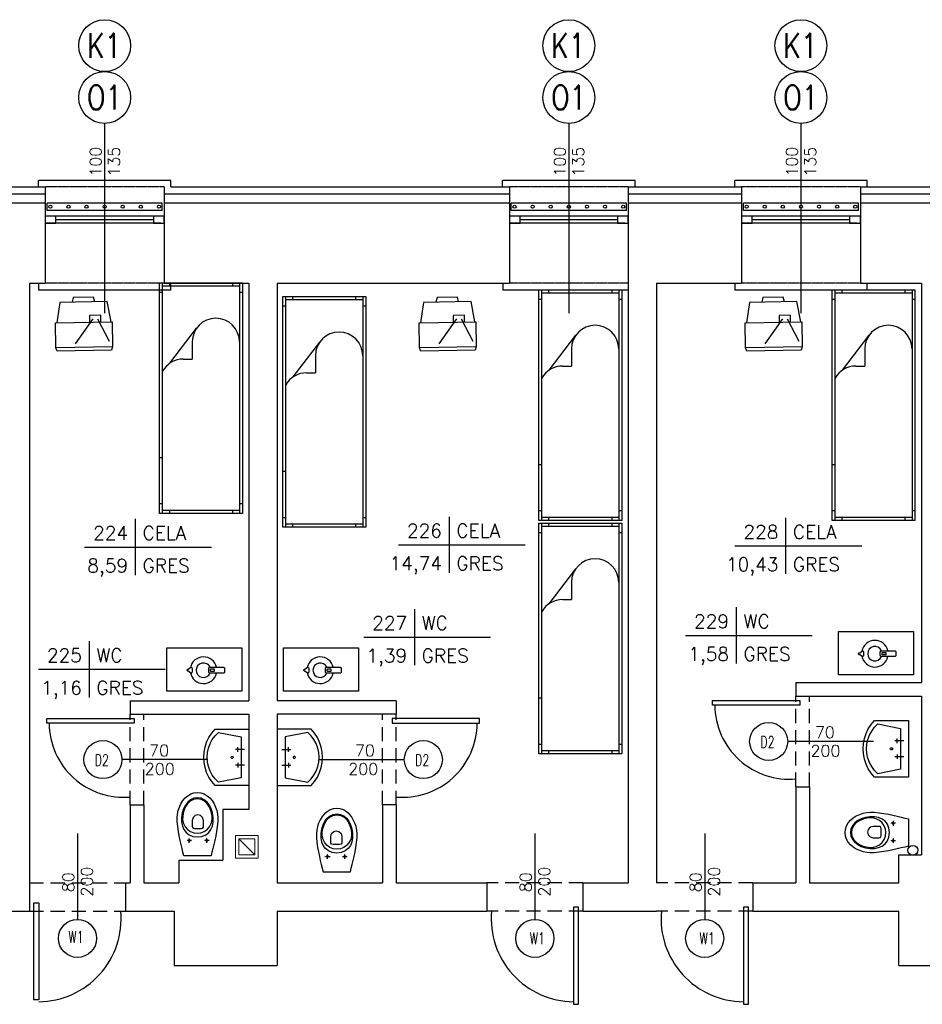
# Model space of a CAD drawing. Header units: millimetres. Extents: x 50026 to 146998, y 1038179 to 1573505.
# Tile 59 of 122: x 59722 to 60519, y 1043683 to 1044553. Entities that reach past the tile are written whole.
import ezdxf
from ezdxf.enums import TextEntityAlignment as Align

# ---------------------------------------------------------------- set-up
doc = ezdxf.new("R2010")
doc.units = ezdxf.units.MM
doc.header["$LTSCALE"] = 0.025
doc.linetypes.add('DASHDOT', pattern=[25.4, 12.7, -6.35, 0, -6.35])
doc.linetypes.add('HIDDEN', pattern=[0.375, 0.25, -0.125])
for name, color, linetype in [('2D-MEBLE', 3, 'Continuous'), ('2D-WYMIARY', 2, 'Continuous'), ('kanalizacja', 16, 'Continuous'), ('kraty', 5, 'Continuous'), ('ocieplenie', 8, 'Continuous'), ('OKNA OPISY', 7, 'Continuous'), ('OKNO', 2, 'Continuous'), ('opis pomieszczen', 2, 'Continuous'), ('OTWORY', 3, 'Continuous'), ('parapet', 5, 'Continuous'), ('Przybory sanit', 3, 'Continuous'), ('SCIANY', 5, 'Continuous'), ('zA_DRZWI', 7, 'Continuous'), ('zA_DRZWI OPISY', 7, 'Continuous'), ('zA_okna opisy', 7, 'Continuous'), ('ściany', 5, 'Continuous')]:
    doc.layers.add(name, color=color, linetype=linetype)
doc.layers.add('went', color=3, linetype='Continuous', lineweight=9)
doc.styles.add('ROMANS', font='romans.shx', dxfattribs={"width": 0.7})
doc.styles.add('STYLE1', font='romans.shx', dxfattribs={"height": 10})
doc.linetypes.add('BATTING', pattern='A,0.00254,-2.54,[134,ltypeshp.shx,S=2.54,R=0,X=-2.54,Y=0],-5.08,[134,ltypeshp.shx,S=2.54,R=180,X=2.54,Y=0],-2.54', length=10.16254)

# ---------------------------------------------------------------- blocks, each defined once
blk = doc.blocks.new('UMYW')
at = {"layer": 'Przybory sanit'}
for points in [[(0, 23.06, 0), (0, 23.06, 0), (0, 23.06, 0), (0, 23.06, 0), (0, 23.06, 0), (0, 23.06, 0), (0, 23.06, 0), (0, 23.06, 0), (0, 23.06, 0), (0, 23.06, 0), (0, 23.06, 0), (0, 23.06, 0), (0, 23.06, 0), (0, 23.06, 0), (0, 23.06, 0), (0, 23.06, 0), (0, 23.06, 0), (0, 23.06, 0), (0, 23.06, 0), (0, -26.94, 0), (30, -26.94, 0)], [(30, 23.06, 0), (0, 23.06, 0)], [(27, 20.06, 0), (7, 16.06, 0)], [(27, -23.94, 0), (29.92, -20.99, 0), (32.4, -17.66, 0), (34.38, -14.02, 0), (35.83, -10.13, 0), (36.71, -6.07, 0), (37, -1.94, 0), (36.71, 2.2, 0), (35.83, 6.26, 0), (34.38, 10.15, 0), (32.4, 13.79, 0), (29.92, 17.12, 0), (27, 20.06, 0)], [(30, -26.94, 0), (32.95, -23.41, 0), (35.43, -19.55, 0), (37.41, -15.4, 0), (38.84, -11.03, 0), (39.71, -6.52, 0), (40, -1.94, 0), (39.71, 2.65, 0), (38.84, 7.16, 0), (37.41, 11.53, 0), (35.43, 15.68, 0), (32.95, 19.54, 0), (30, 23.06, 0)], [(7, 16.06, 0), (7, -19.94, 0), (27, -23.94, 0)], [(4, 5.06, 0), (12, 5.06, 0)], [(10, 3.06, 0), (10, 7.06, 0)], [(10, -6.94, 0), (10, -10.94, 0)], [(16, -1.94, 0), (15.87, -1.44, 0), (15.5, -1.07, 0), (15, -0.94, 0), (14.5, -1.07, 0), (14.13, -1.44, 0), (14, -1.94, 0), (14.13, -2.44, 0), (14.5, -2.8, 0), (15, -2.94, 0), (15.5, -2.8, 0), (15.87, -2.44, 0), (16, -1.94, 0), (16, -1.94, 0)], [(4, -8.94, 0), (12, -8.94, 0)]]:
    blk.add_polyline3d(points, dxfattribs=at)
blk = doc.blocks.new('kibel1')
at = {"layer": 'Przybory sanit', "color": 3, "linetype": 'Continuous'}
for points in [[(0, -12.02), (3.1, -12.82), (6.4, -13.66), (9.89, -14.52), (13.58, -15.36), (17.45, -16.15), (21.52, -16.87), (25.76, -17.48), (30.18, -17.96), (33.38, -18.04), (36.63, -17.72), (39.86, -17.04), (43, -16), (45.96, -14.61), (48.67, -12.9), (51.06, -10.88), (53.05, -8.56), (54.57, -5.97), (55.53, -3.11), (55.87, 0), (55.53, 3.11), (54.57, 5.97), (53.05, 8.56), (51.06, 10.88), (48.67, 12.9), (45.96, 14.61), (43, 16), (39.86, 17.04), (36.63, 17.72), (33.38, 18.04), (30.18, 17.96), (25.76, 17.48), (21.52, 16.87), (17.45, 16.15), (13.58, 15.36), (9.89, 14.52), (6.4, 13.66), (3.1, 12.82), (0, 12.02)], [(13.42, 7.49), (13.4, 7.49), (13.39, 7.49), (13.37, 7.5), (13.36, 7.5), (13.34, 7.5), (13.33, 7.5), (13.31, 7.5), (13.3, 7.5), (13.29, 7.51), (13.27, 7.51), (13.26, 7.51), (13.24, 7.52), (13.23, 7.52), (13.21, 7.52), (13.2, 7.53), (13.18, 7.53), (13.17, 7.54), (13.16, 7.54), (13.14, 7.55), (13.13, 7.55), (13.11, 7.56), (13.1, 7.57), (13.09, 7.57), (13.07, 7.58), (13.06, 7.59), (13.05, 7.59), (13.04, 7.6), (13.02, 7.61), (13.01, 7.62), (13, 7.62), (12.99, 7.63), (12.97, 7.64), (12.96, 7.65), (12.95, 7.66), (12.94, 7.67), (12.93, 7.68), (12.92, 7.69), (12.9, 7.7), (12.89, 7.71), (12.88, 7.72), (12.87, 7.73), (12.86, 7.74), (12.85, 7.75), (12.84, 7.77), (12.83, 7.78), (12.83, 7.79), (12.82, 7.8), (12.81, 7.81), (12.8, 7.83), (12.79, 7.84), (12.78, 7.85), (12.78, 7.86), (12.77, 7.88), (12.76, 7.89), (12.75, 7.9), (12.75, 7.92), (12.74, 7.93), (12.74, 7.94), (12.73, 7.96), (12.72, 7.97), (12.72, 7.98), (12.71, 8), (12.71, 8.01), (12.7, 8.03), (12.7, 8.04), (12.7, 8.06), (12.69, 8.07), (12.69, 8.09), (12.69, 8.1), (12.68, 8.11), (12.68, 8.13), (12.68, 8.14), (12.68, 8.16), (12.68, 8.17), (12.68, 8.19), (12.67, 8.2), (12.67, 8.22), (12.67, 8.23), (12.67, 8.25), (12.67, 8.26), (12.68, 8.28), (12.68, 8.29), (12.68, 8.31), (12.68, 8.32), (12.68, 8.34), (12.68, 8.35), (12.69, 8.37), (12.69, 8.38), (12.69, 8.4), (12.69, 8.41), (12.7, 8.43), (12.7, 8.44), (12.71, 8.45), (12.71, 8.47), (12.72, 8.48), (12.72, 8.5), (12.73, 8.51), (12.73, 8.52), (12.74, 8.54), (12.74, 8.55), (12.75, 8.57), (12.76, 8.58), (12.76, 8.59), (12.77, 8.61), (12.78, 8.62), (12.79, 8.63), (12.79, 8.64), (12.8, 8.66), (12.81, 8.67), (12.82, 8.68), (12.83, 8.69), (12.84, 8.7), (12.85, 8.72), (12.86, 8.73), (12.87, 8.74), (12.88, 8.75), (12.89, 8.76), (12.9, 8.77), (12.91, 8.78), (12.92, 8.79), (12.93, 8.8), (12.94, 8.81), (12.95, 8.82), (12.97, 8.83), (12.98, 8.84), (12.99, 8.85), (13, 8.86), (13.01, 8.86), (13.03, 8.87), (13.04, 8.88), (13.05, 8.89), (13.07, 8.89), (13.08, 8.9), (13.09, 8.91), (13.11, 8.91), (13.12, 8.92), (13.13, 8.93), (13.15, 8.93), (13.16, 8.94), (13.18, 8.94), (13.19, 8.95), (13.2, 8.95), (13.22, 8.95), (13.23, 8.96), (13.25, 8.96), (13.26, 8.97), (13.28, 8.97), (13.29, 8.97), (13.31, 8.97), (13.32, 8.98), (13.34, 8.98), (13.35, 8.98), (13.37, 8.98), (13.38, 8.98), (13.39, 8.98), (13.41, 8.98), (13.42, 8.98), (13.44, 8.98), (13.45, 8.98), (13.47, 8.98), (13.48, 8.98), (13.5, 8.98), (13.51, 8.98), (13.53, 8.97), (13.54, 8.97), (13.56, 8.97), (13.57, 8.97), (13.59, 8.96), (13.6, 8.96), (13.62, 8.96), (13.63, 8.95), (13.65, 8.95), (13.66, 8.94), (13.67, 8.94), (13.69, 8.93), (13.7, 8.93), (13.72, 8.92), (13.73, 8.91), (13.74, 8.91), (13.76, 8.9), (13.77, 8.89), (13.78, 8.89), (13.79, 8.88), (13.81, 8.87), (13.82, 8.86), (13.83, 8.86), (13.85, 8.85), (13.86, 8.84), (13.87, 8.83), (13.88, 8.82), (13.89, 8.81), (13.9, 8.8), (13.92, 8.79), (13.93, 8.78), (13.94, 8.77), (13.95, 8.76), (13.96, 8.75), (13.97, 8.74), (13.98, 8.73), (13.99, 8.72), (14, 8.71), (14.01, 8.69), (14.02, 8.68), (14.02, 8.67), (14.03, 8.66), (14.04, 8.65), (14.05, 8.63), (14.06, 8.62), (14.06, 8.61), (14.07, 8.59), (14.08, 8.58), (14.09, 8.57), (14.09, 8.55), (14.1, 8.54), (14.1, 8.53), (14.11, 8.51), (14.12, 8.5), (14.12, 8.48), (14.13, 8.47), (14.13, 8.46), (14.13, 8.44), (14.14, 8.43), (14.14, 8.41), (14.14, 8.4), (14.15, 8.38), (14.15, 8.37), (14.15, 8.35), (14.16, 8.34), (14.16, 8.32), (14.16, 8.31), (14.16, 8.3), (14.16, 8.28), (14.16, 8.27), (14.16, 8.25), (14.16, 8.24), (14.16, 8.22), (14.16, 8.21), (14.16, 8.19), (14.16, 8.18), (14.16, 8.16), (14.16, 8.15), (14.15, 8.13), (14.15, 8.12), (14.15, 8.1), (14.15, 8.09), (14.14, 8.07), (14.14, 8.06), (14.14, 8.04), (14.13, 8.03), (14.13, 8.01), (14.12, 8), (14.12, 7.99), (14.11, 7.97), (14.11, 7.96), (14.1, 7.94), (14.1, 7.93), (14.09, 7.92), (14.08, 7.9), (14.08, 7.89), (14.07, 7.88), (14.06, 7.86), (14.05, 7.85), (14.05, 7.84), (14.04, 7.83), (14.03, 7.81), (14.02, 7.8), (14.01, 7.79), (14, 7.78), (13.99, 7.77), (13.98, 7.76), (13.97, 7.74), (13.96, 7.73), (13.95, 7.72), (13.94, 7.71), (13.93, 7.7), (13.92, 7.69), (13.91, 7.68), (13.9, 7.67), (13.89, 7.66), (13.88, 7.65), (13.86, 7.64), (13.85, 7.63), (13.84, 7.63), (13.83, 7.62), (13.82, 7.61), (13.8, 7.6), (13.79, 7.59), (13.78, 7.59), (13.76, 7.58), (13.75, 7.57), (13.74, 7.57), (13.72, 7.56), (13.71, 7.55), (13.7, 7.55), (13.68, 7.54), (13.67, 7.54), (13.65, 7.53), (13.64, 7.53), (13.63, 7.52), (13.61, 7.52), (13.6, 7.52), (13.58, 7.51), (13.57, 7.51), (13.55, 7.51), (13.54, 7.5), (13.52, 7.5), (13.51, 7.5), (13.49, 7.5), (13.48, 7.5), (13.46, 7.5), (13.45, 7.49), (13.43, 7.49), (13.42, 7.49)], [(16.56, -0.08), (17.1, 3.92), (18.41, 7.25), (20.42, 9.9), (23.05, 11.88), (26.23, 13.2), (29.87, 13.85), (33.91, 13.84), (37.92, 13.22), (41.57, 12.09), (44.77, 10.49), (47.42, 8.44), (49.43, 5.97), (50.71, 3.13), (51.15, -0.08), (50.71, -3.29), (49.43, -6.15), (47.42, -8.62), (44.77, -10.67), (41.57, -12.27), (37.92, -13.39), (33.91, -14), (29.87, -14.01), (26.23, -13.35), (23.05, -12.04), (20.42, -10.05), (18.41, -7.4), (17.1, -4.07)], [(50.35, -0.08), (49.81, -3.46), (48.27, -6.4), (45.88, -8.86), (42.79, -10.81), (39.14, -12.22), (35.09, -13.07), (31.6, -13.1), (28.39, -12.3), (25.55, -10.8), (23.19, -8.71), (21.38, -6.14), (20.23, -3.22), (19.83, -0.08), (20.23, 3.07), (21.38, 5.99), (23.19, 8.55), (25.55, 10.65), (28.39, 12.15), (31.6, 12.95), (35.09, 12.92), (39.14, 12.07), (42.79, 10.66), (45.88, 8.71), (48.27, 6.24), (49.81, 3.31)], [(23.94, 0.63), (23.94, 3.3), (24.33, 4.65), (25.17, 5.23), (26.01, 5.35), (31.23, 5.38), (33.7, 4.59), (35.49, 2.72), (36.18, 0.42), (35.48, -1.9), (33.67, -3.79), (31.19, -4.57), (26.01, -4.57), (25.17, -4.45), (24.33, -3.87), (23.94, -2.52)], [(13.42, -7.96), (13.4, -7.96), (13.39, -7.96), (13.37, -7.96), (13.36, -7.96), (13.34, -7.95), (13.33, -7.95), (13.31, -7.95), (13.3, -7.95), (13.29, -7.95), (13.27, -7.94), (13.26, -7.94), (13.24, -7.94), (13.23, -7.93), (13.21, -7.93), (13.2, -7.93), (13.18, -7.92), (13.17, -7.92), (13.16, -7.91), (13.14, -7.91), (13.13, -7.9), (13.11, -7.89), (13.1, -7.89), (13.09, -7.88), (13.07, -7.87), (13.06, -7.87), (13.05, -7.86), (13.04, -7.85), (13.02, -7.84), (13.01, -7.84), (13, -7.83), (12.99, -7.82), (12.97, -7.81), (12.96, -7.8), (12.95, -7.79), (12.94, -7.78), (12.93, -7.77), (12.92, -7.76), (12.9, -7.75), (12.89, -7.74), (12.88, -7.73), (12.87, -7.72), (12.86, -7.71), (12.85, -7.7), (12.84, -7.69), (12.83, -7.68), (12.83, -7.66), (12.82, -7.65), (12.81, -7.64), (12.8, -7.63), (12.79, -7.61), (12.78, -7.6), (12.78, -7.59), (12.77, -7.58), (12.76, -7.56), (12.75, -7.55), (12.75, -7.54), (12.74, -7.52), (12.74, -7.51), (12.73, -7.5), (12.72, -7.48), (12.72, -7.47), (12.71, -7.45), (12.71, -7.44), (12.7, -7.43), (12.7, -7.41), (12.7, -7.4), (12.69, -7.38), (12.69, -7.37), (12.69, -7.35), (12.68, -7.34), (12.68, -7.32), (12.68, -7.31), (12.68, -7.29), (12.68, -7.28), (12.68, -7.26), (12.67, -7.25), (12.67, -7.23), (12.67, -7.22), (12.67, -7.2), (12.67, -7.19), (12.68, -7.17), (12.68, -7.16), (12.68, -7.14), (12.68, -7.13), (12.68, -7.11), (12.68, -7.1), (12.69, -7.09), (12.69, -7.07), (12.69, -7.06), (12.69, -7.04), (12.7, -7.03), (12.7, -7.01), (12.71, -7), (12.71, -6.98), (12.72, -6.97), (12.72, -6.96), (12.73, -6.94), (12.73, -6.93), (12.74, -6.91), (12.74, -6.9), (12.75, -6.89), (12.76, -6.87), (12.76, -6.86), (12.77, -6.85), (12.78, -6.83), (12.79, -6.82), (12.79, -6.81), (12.8, -6.8), (12.81, -6.78), (12.82, -6.77), (12.83, -6.76), (12.84, -6.75), (12.85, -6.74), (12.86, -6.73), (12.87, -6.71), (12.88, -6.7), (12.89, -6.69), (12.9, -6.68), (12.91, -6.67), (12.92, -6.66), (12.93, -6.65), (12.94, -6.64), (12.95, -6.63), (12.97, -6.62), (12.98, -6.61), (12.99, -6.61), (13, -6.6), (13.01, -6.59), (13.03, -6.58), (13.04, -6.57), (13.05, -6.57), (13.07, -6.56), (13.08, -6.55), (13.09, -6.55), (13.11, -6.54), (13.12, -6.53), (13.13, -6.53), (13.15, -6.52), (13.16, -6.52), (13.18, -6.51), (13.19, -6.51), (13.2, -6.5), (13.22, -6.5), (13.23, -6.49), (13.25, -6.49), (13.26, -6.49), (13.28, -6.48), (13.29, -6.48), (13.31, -6.48), (13.32, -6.48), (13.34, -6.47), (13.35, -6.47), (13.37, -6.47), (13.38, -6.47), (13.39, -6.47), (13.41, -6.47), (13.42, -6.47), (13.44, -6.47), (13.45, -6.47), (13.47, -6.47), (13.48, -6.47), (13.5, -6.47), (13.51, -6.48), (13.53, -6.48), (13.54, -6.48), (13.56, -6.48), (13.57, -6.49), (13.59, -6.49), (13.6, -6.49), (13.62, -6.5), (13.63, -6.5), (13.65, -6.51), (13.66, -6.51), (13.67, -6.52), (13.69, -6.52), (13.7, -6.53), (13.72, -6.53), (13.73, -6.54), (13.74, -6.54), (13.76, -6.55), (13.77, -6.56), (13.78, -6.57), (13.79, -6.57), (13.81, -6.58), (13.82, -6.59), (13.83, -6.6), (13.85, -6.6), (13.86, -6.61), (13.87, -6.62), (13.88, -6.63), (13.89, -6.64), (13.9, -6.65), (13.92, -6.66), (13.93, -6.67), (13.94, -6.68), (13.95, -6.69), (13.96, -6.7), (13.97, -6.71), (13.98, -6.72), (13.99, -6.74), (14, -6.75), (14.01, -6.76), (14.02, -6.77), (14.02, -6.78), (14.03, -6.8), (14.04, -6.81), (14.05, -6.82), (14.06, -6.83), (14.06, -6.85), (14.07, -6.86), (14.08, -6.87), (14.09, -6.89), (14.09, -6.9), (14.1, -6.91), (14.1, -6.93), (14.11, -6.94), (14.12, -6.95), (14.12, -6.97), (14.13, -6.98), (14.13, -7), (14.13, -7.01), (14.14, -7.03), (14.14, -7.04), (14.14, -7.05), (14.15, -7.07), (14.15, -7.08), (14.15, -7.1), (14.16, -7.11), (14.16, -7.13), (14.16, -7.14), (14.16, -7.16), (14.16, -7.17), (14.16, -7.19), (14.16, -7.2), (14.16, -7.22), (14.16, -7.23), (14.16, -7.25), (14.16, -7.26), (14.16, -7.28), (14.16, -7.29), (14.16, -7.31), (14.15, -7.32), (14.15, -7.34), (14.15, -7.35), (14.15, -7.37), (14.14, -7.38), (14.14, -7.39), (14.14, -7.41), (14.13, -7.42), (14.13, -7.44), (14.12, -7.45), (14.12, -7.47), (14.11, -7.48), (14.11, -7.49), (14.1, -7.51), (14.1, -7.52), (14.09, -7.53), (14.08, -7.55), (14.08, -7.56), (14.07, -7.57), (14.06, -7.59), (14.05, -7.6), (14.05, -7.61), (14.04, -7.63), (14.03, -7.64), (14.02, -7.65), (14.01, -7.66), (14, -7.67), (13.99, -7.69), (13.98, -7.7), (13.97, -7.71), (13.96, -7.72), (13.95, -7.73), (13.94, -7.74), (13.93, -7.75), (13.92, -7.76), (13.91, -7.77), (13.9, -7.78), (13.89, -7.79), (13.88, -7.8), (13.86, -7.81), (13.85, -7.82), (13.84, -7.83), (13.83, -7.84), (13.82, -7.84), (13.8, -7.85), (13.79, -7.86), (13.78, -7.87), (13.76, -7.87), (13.75, -7.88), (13.74, -7.89), (13.72, -7.89), (13.71, -7.9), (13.7, -7.9), (13.68, -7.91), (13.67, -7.92), (13.65, -7.92), (13.64, -7.92), (13.63, -7.93), (13.61, -7.93), (13.6, -7.94), (13.58, -7.94), (13.57, -7.94), (13.55, -7.95), (13.54, -7.95), (13.52, -7.95), (13.51, -7.95), (13.49, -7.95), (13.48, -7.96), (13.46, -7.96), (13.45, -7.96), (13.43, -7.96), (13.42, -7.96)]]:
    blk.add_lwpolyline(points, close=True, dxfattribs=at)
at = {"layer": 'Przybory sanit', "color": 3, "linetype": 'DASHDOT'}
for points in [[(13.44, 10.47), (13.44, 5.95)], [(11.3, 8.22), (15.9, 8.22)], [(11.3, -7.23), (15.9, -7.23)], [(13.44, -4.99), (13.44, -9.5)]]:
    blk.add_lwpolyline(points, dxfattribs=at)
at = {"layer": 'Przybory sanit', "color": 3, "linetype": 'Continuous'}
for points in [[(13.42, 7.49), (13.42, 7.49)], [(13.42, -7.96), (13.42, -7.96)]]:
    blk.add_lwpolyline(points, dxfattribs=at)
blk = doc.blocks.new('went1')
at = {"layer": 'went', "color": 3, "linetype": 'Continuous'}
blk.add_line((-7, 7), (7, -7), dxfattribs=at)
for points in [[(10, -10), (10, 10), (-10, 10), (-10, -10)], [(7, -7), (7, 7), (-7, 7), (-7, -7)]]:
    blk.add_lwpolyline(points, close=True, dxfattribs=at)
blk = doc.blocks.new('tabela-pow')
at = {"layer": '2D-WYMIARY', "ltscale": 10}
for p, q in [((0, 24.8), (0, -24.8)), ((-44.8, 0), (67.2, 0))]:
    blk.add_line(p, q, dxfattribs=at)
at = {"layer": '2D-WYMIARY', "ltscale": 10, "style": 'STYLE1', "width": 0.7}
for tag, p in [('NR', (-6.4, 6.4)), ('POW', (-6.4, -22.4))]:
    blk.add_attdef(tag, text='', height=16, rotation=360, dxfattribs=at).set_placement(p, align=Align.RIGHT)
for tag, p in [('NAZWA', (6.4, 6.4)), ('POSADZKA', (6.4, -22.4))]:
    blk.add_attdef(tag, p, '', height=16, rotation=360, dxfattribs=at)
blk = doc.blocks.new('łóżko')
at = {"layer": '2D-MEBLE', "color": 3}
for p, q in [((-113.91, 41.23), (81.09, 41.23)), ((-113.91, -28.77), (-113.91, 41.23)), ((-113.91, 38.73), (81.09, 38.73)), ((-111.41, -26.27), (-111.41, 38.73)), ((-105.91, 38.73), (-105.91, 41.23)), ((73.09, 41.23), (73.09, 38.73)), ((78.59, 38.73), (78.59, -26.27)), ((81.09, 41.23), (81.09, -28.77)), ((-113.91, 32.73), (-111.41, 32.73)), ((78.59, 32.73), (81.09, 32.73)), ((-63.84, -1.27), (-49.4, -1.27)), ((-49.4, -8.77), (-49.4, -1.27)), ((-111.41, -20.27), (-113.91, -20.27)), ((81.09, -20.27), (78.59, -20.27)), ((81.09, -26.27), (-113.91, -26.27)), ((81.09, -28.77), (-113.91, -28.77)), ((-105.91, -28.77), (-105.91, -26.27)), ((34.09, -26.27), (34.09, -28.77)), ((73.09, -26.27), (73.09, -28.77))]:
    blk.add_line(p, q, dxfattribs=at)
at = {"layer": '2D-MEBLE', "color": 3, "linetype": 'Continuous'}
blk.add_line((-45.87, -20.12), (-75.41, 2.41), dxfattribs=at)
for centre, start, end in [((-63.84, 18.73), 90, 270), ((-29.4, -8.77), 180, 241.04498)]:
    blk.add_arc(centre, 20, start, end, dxfattribs=at)
blk = doc.blocks.new('tv')
at = {"layer": '2D-MEBLE', "color": 3, "ltscale": 10}
for p, q in [((-11.04, 21.31), (6.32, 26.93)), ((6.32, 26.93), (25.64, -10.36)), ((-11.5, 22.2), (-31.04, 12.07)), ((11.5, -22.2), (-11.5, 22.2)), ((11.38, 17.16), (15.39, 18.11)), ((15.39, 18.11), (23.67, 2.13)), ((-31.04, 12.07), (-33.24, 9.8)), ((-33.24, 9.8), (-11.15, -32.81)), ((-31.04, 12.07), (-8.03, -32.32)), ((-2.86, 12.03), (-25.22, 11.71)), ((-6.9, 13.32), (-1.58, 16.08)), ((-1.58, 16.08), (3.03, 7.2)), ((-1.02, 8.48), (-13.19, -15.85)), ((3.03, 7.2), (-2.3, 4.44)), ((23.67, 2.13), (20.58, -0.6)), ((25.64, -10.36), (11.04, -21.31)), ((-8.03, -32.32), (11.5, -22.2)), ((-11.15, -32.81), (-8.03, -32.32))]:
    blk.add_line(p, q, dxfattribs=at)
blk = doc.blocks.new('czajnik')
at = {"layer": 'ściany', "color": 3, "ltscale": 50}
for points in [[(-13.45, 0.88), (-11.08, 2.57, -0.414214), (-10.08, 1.57), (-10.08, -1.57, -0.414214), (-11.08, -2.57), (-13.45, -0.97, -0.414214), (-14.45, 0.03), (-14.45, -0.12, -0.414214)], [(5.77, 2.57), (17.56, 2.57, -0.414214), (18.56, 1.57), (18.56, -1.57, -0.414214), (17.56, -2.57), (5.77, -2.57, -0.414214), (4.77, -1.57), (4.77, 1.57, -0.414214)], [(6.56, 1.08), (9.25, 1.08, -0.414214), (9.55, 0.78), (9.55, -0.78, -0.414214), (9.25, -1.08), (6.56, -1.08, -0.414214), (6.26, -0.78), (6.26, 0.78, -0.414214)]]:
    blk.add_lwpolyline(points, format="xyb", close=True, dxfattribs=at)
for radius, start, end in [(11.78, 12.61873, 169.11303), (6.39, 23.74395, 336.25605), (11.78, 190.99708, 347.38127)]:
    blk.add_arc((0, 0), radius, start, end, dxfattribs=at)

msp = doc.modelspace()

# ---------------------------------------------------------------- linework, layer by layer
at = {"layer": 'kanalizacja'}
msp.add_circle((60510.64562, 1043818.71663), 4.34363, dxfattribs=at)
at = {"layer": 'kraty', "color": 7}
for p, q in [((59847.58837, 1044390.53838), (59745.95611, 1044390.53838)), ((59745.95611, 1044384.13838), (59745.95611, 1044390.53838)), ((59847.58837, 1044384.13838), (59847.58837, 1044390.53838)), ((60257.58837, 1044390.53838), (60155.95611, 1044390.53838)), ((60155.95611, 1044384.13838), (60155.95611, 1044390.53838)), ((60257.58837, 1044384.13838), (60257.58837, 1044390.53838)), ((60462.58837, 1044390.53838), (60360.95611, 1044390.53838)), ((60360.95611, 1044384.13838), (60360.95611, 1044390.53838)), ((60462.58837, 1044384.13838), (60462.58837, 1044390.53838)), ((59847.58837, 1044384.13838), (59745.95611, 1044384.13838)), ((60257.58837, 1044384.13838), (60155.95611, 1044384.13838)), ((60462.58837, 1044384.13838), (60360.95611, 1044384.13838))]:
    msp.add_line(p, q, dxfattribs=at)
for centre in [(59748.80991, 1044387.33838), (59764.79736, 1044387.33838), (59780.7848, 1044387.33838), (59796.77224, 1044387.33838), (59812.75968, 1044387.33838), (59828.74713, 1044387.33838), (59844.73457, 1044387.33838), (60158.80991, 1044387.33838), (60174.79736, 1044387.33838), (60190.7848, 1044387.33838), (60206.77224, 1044387.33838), (60222.75968, 1044387.33838), (60238.74713, 1044387.33838), (60254.73457, 1044387.33838), (60363.80991, 1044387.33838), (60379.79736, 1044387.33838), (60395.7848, 1044387.33838), (60411.77224, 1044387.33838), (60427.75968, 1044387.33838), (60443.74713, 1044387.33838), (60459.73457, 1044387.33838)]:
    msp.add_circle(centre, 1.39158, dxfattribs=at)
at = {"layer": 'ocieplenie', "linetype": 'BATTING', "ltscale": 20}
for p, q in [((59644.27224, 1044398.89863), (59744.27224, 1044398.89863)), ((59849.27224, 1044398.89863), (60154.27224, 1044398.89863)), ((60259.27224, 1044398.89863), (60359.27224, 1044398.89863)), ((60464.27224, 1044398.89863), (60564.27224, 1044398.89863))]:
    msp.add_line(p, q, dxfattribs=at)
at = {"layer": 'OKNA OPISY'}
for p, q in [((59796.77224, 1044460.96673), (59796.77224, 1044293.36589)), ((60206.77224, 1044460.96673), (60206.77224, 1044293.36589)), ((60411.77224, 1044460.96673), (60411.77224, 1044293.36589))]:
    msp.add_line(p, q, dxfattribs=at)
at = {"layer": 'OKNO', "color": 1}
for p, q in [((59846.30235, 1044378.89863), (59744.27224, 1044378.89863)), ((60256.30235, 1044378.89863), (60154.27224, 1044378.89863)), ((60461.30235, 1044378.89863), (60359.27224, 1044378.89863)), ((59846.30235, 1044372.89863), (59744.27224, 1044372.89863)), ((59839.7921, 1044375.89863), (59753.75238, 1044375.89863)), ((60256.30235, 1044372.89863), (60154.27224, 1044372.89863)), ((60249.7921, 1044375.89863), (60163.75238, 1044375.89863)), ((60461.30235, 1044372.89863), (60359.27224, 1044372.89863)), ((60454.7921, 1044375.89863), (60368.75238, 1044375.89863))]:
    msp.add_line(p, q, dxfattribs=at)
at = {"layer": 'OKNO', "color": 2}
for points in [[(59744.27224, 1044378.89863), (59744.27224, 1044372.89863), (59753.75238, 1044372.89863), (59753.75238, 1044378.89863)], [(59839.7921, 1044378.89863), (59839.7921, 1044372.89863), (59849.27224, 1044372.89863), (59849.27224, 1044378.89863)], [(60154.27224, 1044378.89863), (60154.27224, 1044372.89863), (60163.75238, 1044372.89863), (60163.75238, 1044378.89863)], [(60249.7921, 1044378.89863), (60249.7921, 1044372.89863), (60259.27224, 1044372.89863), (60259.27224, 1044378.89863)], [(60359.27224, 1044378.89863), (60359.27224, 1044372.89863), (60368.75238, 1044372.89863), (60368.75238, 1044378.89863)], [(60454.7921, 1044378.89863), (60454.7921, 1044372.89863), (60464.27224, 1044372.89863), (60464.27224, 1044378.89863)]]:
    msp.add_lwpolyline(points, close=True, dxfattribs=at)
at = {"layer": 'OTWORY', "color": 7, "linetype": 'HIDDEN'}
for p, q in [((59849.27224, 1044404.89863), (59744.27224, 1044404.89863)), ((60259.27224, 1044404.89863), (60154.27224, 1044404.89863)), ((60464.27224, 1044404.89863), (60359.27224, 1044404.89863)), ((59849.27224, 1044319.89863), (59744.27224, 1044319.89863)), ((60259.27224, 1044319.89863), (60154.27224, 1044319.89863)), ((60464.27224, 1044319.89863), (60359.27224, 1044319.89863))]:
    msp.add_line(p, q, dxfattribs=at)
at = {"layer": 'parapet', "color": 2}
for p, q in [((59738.27224, 1044404.89863), (59738.27224, 1044410.3909)), ((59855.27224, 1044410.3909), (59738.27224, 1044410.3909)), ((59855.27224, 1044404.89863), (59855.27224, 1044410.3909)), ((60148.27224, 1044404.89863), (60148.27224, 1044410.3909)), ((60265.27224, 1044410.3909), (60148.27224, 1044410.3909)), ((60265.27224, 1044404.89863), (60265.27224, 1044410.3909)), ((60353.27224, 1044404.89863), (60353.27224, 1044410.3909)), ((60470.27224, 1044410.3909), (60353.27224, 1044410.3909)), ((60470.27224, 1044404.89863), (60470.27224, 1044410.3909)), ((59738.47865, 1044319.89863), (59738.47865, 1044313.69712)), ((59855.06583, 1044319.89863), (59855.06583, 1044313.69712)), ((60148.47865, 1044319.89863), (60148.47865, 1044313.69712)), ((60353.47865, 1044319.89863), (60353.47865, 1044313.69712)), ((60470.06583, 1044319.89863), (60470.06583, 1044313.69712)), ((59855.06583, 1044313.69712), (59738.47865, 1044313.69712)), ((60259.27224, 1044313.69712), (60148.47865, 1044313.69712)), ((60470.06583, 1044313.69712), (60353.47865, 1044313.69712))]:
    msp.add_line(p, q, dxfattribs=at)
at = {"layer": 'SCIANY', "color": 1, "linetype": 'HIDDEN', "ltscale": 2000}
for p, q in [((60407.27224, 1043874.89863), (60407.27224, 1043954.89863)), ((60419.27224, 1043874.89863), (60419.27224, 1043954.89863)), ((59819.27224, 1043858.89863), (59819.27224, 1043938.89863)), ((59831.27224, 1043858.89863), (59831.27224, 1043938.89863)), ((60042.27224, 1043858.89863), (60042.27224, 1043938.89863)), ((60054.27224, 1043858.89863), (60054.27224, 1043938.89863)), ((59730.27224, 1043789.89863), (59815.27224, 1043789.89863)), ((60219.27224, 1043789.89863), (60134.27224, 1043789.89863)), ((60369.27224, 1043789.89863), (60284.27224, 1043789.89863)), ((59730.27224, 1043764.89863), (59815.27224, 1043764.89863)), ((60219.27224, 1043764.89863), (60134.27224, 1043764.89863)), ((60369.27224, 1043764.89863), (60284.27224, 1043764.89863))]:
    msp.add_line(p, q, dxfattribs=at)
at = {"layer": 'zA_DRZWI', "color": 2, "linetype": 'Continuous'}
for points in [[(60410.72411, 1043951.06043), (60410.72411, 1043947.0615), (60333.59913, 1043947.0615), (60333.59913, 1043951.06043)], [(59822.72411, 1043935.06043), (59822.72411, 1043931.0615), (59745.59913, 1043931.0615), (59745.59913, 1043935.06043)], [(60050.82038, 1043935.06043), (60050.82038, 1043931.0615), (60127.94535, 1043931.0615), (60127.94535, 1043935.06043)], [(59734.11044, 1043772.3505), (59738.5537, 1043772.3505), (59738.5537, 1043686.65608), (59734.11044, 1043686.65608)], [(60215.43404, 1043768.3505), (60210.99078, 1043768.3505), (60210.99078, 1043682.65608), (60215.43404, 1043682.65608)], [(60365.43404, 1043768.3505), (60360.99078, 1043768.3505), (60360.99078, 1043682.65608), (60365.43404, 1043682.65608)]]:
    msp.add_lwpolyline(points, close=True, dxfattribs=at)
at = {"layer": 'zA_DRZWI', "color": 1, "linetype": 'Continuous', "ltscale": 15}
for centre, radius, start, end in [((60401.66213, 1043947.52389), 65.98759, 180.40148728, 275.17791729), ((59813.66213, 1043931.52389), 65.98759, 180.40148728, 275.17791729), ((60059.88235, 1043931.52389), 65.98759, 264.82208271, 359.59851272), ((59738.03993, 1043758.28163), 73.31954, 270.40148728, 5.17791729), ((60211.50455, 1043758.28163), 73.31954, 174.82208271, 269.59851272), ((60361.50455, 1043758.28163), 73.31954, 174.82208271, 269.59851272)]:
    msp.add_arc(centre, radius, start, end, dxfattribs=at)
at = {"layer": 'zA_DRZWI OPISY', "color": 7, "linetype": 'Continuous'}
for p, q in [((60475.83121, 1043914.89863), (60400.08236, 1043914.89863)), ((59887.83121, 1043898.89863), (59812.08236, 1043898.89863)), ((59985.71328, 1043898.89863), (60061.46213, 1043898.89863)), ((59772.77224, 1043833.4576), (59772.77224, 1043757.70875)), ((60176.77224, 1043833.4576), (60176.77224, 1043757.70875)), ((60326.77224, 1043833.4576), (60326.77224, 1043757.70875))]:
    msp.add_line(p, q, dxfattribs=at)
at = {"layer": 'zA_DRZWI OPISY', "color": 7}
for centre in [(60383.27548, 1043914.89863), (59795.27548, 1043898.89863), (60078.269, 1043898.89863), (59772.77224, 1043740.90187), (60176.77224, 1043740.90187), (60326.77224, 1043740.90187)]:
    msp.add_circle(centre, 16.80688, dxfattribs=at)
at = {"layer": 'zA_okna opisy', "color": 7, "linetype": 'Continuous'}
for centre in [(59796.77224, 1044529.70229), (60206.77224, 1044529.70229), (60411.77224, 1044529.70229), (59796.77224, 1044483.87858), (60206.77224, 1044483.87858), (60411.77224, 1044483.87858)]:
    msp.add_circle(centre, 22.91185, dxfattribs=at)
at = {"layer": 'ściany'}
for p, q in [((59644.27224, 1044404.89863), (59744.27224, 1044404.89863)), ((59744.27224, 1044404.89863), (59744.27224, 1044319.89863)), ((59849.27224, 1044404.89863), (59849.27224, 1044319.89863)), ((59855.27224, 1044404.89863), (60154.27224, 1044404.89863)), ((60154.27224, 1044404.89863), (60154.27224, 1044319.89863)), ((60259.27224, 1044404.89863), (60259.27224, 1044319.89863)), ((60259.27224, 1044404.89863), (60359.27224, 1044404.89863)), ((60359.27224, 1044404.89863), (60359.27224, 1044319.89863)), ((60464.27224, 1044404.89863), (60564.27224, 1044404.89863)), ((60464.27224, 1044404.89863), (60464.27224, 1044319.89863)), ((59644.27224, 1044390.89863), (59744.27224, 1044390.89863)), ((59849.27224, 1044390.89863), (60154.27224, 1044390.89863)), ((60259.27224, 1044390.89863), (60359.27224, 1044390.89863)), ((60464.27224, 1044390.89863), (60564.27224, 1044390.89863)), ((59730.27224, 1044319.89863), (59744.27224, 1044319.89863)), ((59730.27224, 1044319.89863), (59730.27224, 1043764.89863)), ((59849.27224, 1044319.89863), (59924.27224, 1044319.89863)), ((59924.27224, 1044319.89863), (59924.27224, 1043950.89863)), ((59949.27224, 1044319.89863), (60154.27224, 1044319.89863)), ((59949.27224, 1044319.89863), (59949.27224, 1043950.89863)), ((60259.27224, 1044319.89863), (60259.27224, 1043789.89863)), ((60284.27224, 1044319.89863), (60359.27224, 1044319.89863)), ((60284.27224, 1044319.89863), (60284.27224, 1043789.89863)), ((60464.27224, 1044319.89863), (60518.27224, 1044319.89863)), ((60518.27224, 1044319.89863), (60518.27224, 1043966.89863)), ((60407.27224, 1043966.89863), (60407.27224, 1043954.89863)), ((60407.27224, 1043966.89863), (60518.27224, 1043966.89863)), ((59819.27224, 1043950.89863), (59924.27224, 1043950.89863)), ((59819.27224, 1043950.89863), (59819.27224, 1043938.89863)), ((60054.27224, 1043950.89863), (59949.27224, 1043950.89863)), ((60054.27224, 1043950.89863), (60054.27224, 1043938.89863)), ((60407.27224, 1043954.89863), (60518.27224, 1043954.89863)), ((60518.27224, 1043954.89863), (60518.27224, 1043814.78268)), ((59819.27224, 1043938.89863), (59924.27224, 1043938.89863)), ((59924.27224, 1043938.89863), (59924.27224, 1043854.64437)), ((59949.27224, 1043938.89863), (59949.27224, 1043789.89863)), ((60054.27224, 1043938.89863), (59949.27224, 1043938.89863)), ((60407.27224, 1043874.89863), (60407.27224, 1043789.89863)), ((60407.27224, 1043874.89863), (60419.27224, 1043874.89863)), ((60419.27224, 1043874.89863), (60419.27224, 1043789.89863)), ((59819.27224, 1043858.89863), (59831.27224, 1043858.89863)), ((59819.27224, 1043858.89863), (59819.27224, 1043789.89863)), ((59831.27224, 1043858.89863), (59831.27224, 1043789.89863)), ((60054.27224, 1043858.89863), (60042.27224, 1043858.89863)), ((60042.27224, 1043858.89863), (60042.27224, 1043789.89863)), ((60054.27224, 1043858.89863), (60054.27224, 1043789.89863)), ((60498.27224, 1043814.78268), (60518.27224, 1043814.78268)), ((60498.27224, 1043789.89863), (60498.27224, 1043814.78268)), ((59862.27224, 1043809.89863), (59862.27224, 1043789.89863)), ((59862.27224, 1043809.89863), (59901.27224, 1043809.89863)), ((59811.27224, 1043789.89863), (59819.27224, 1043789.89863)), ((59815.27224, 1043789.89863), (59815.27224, 1043764.89863)), ((59831.27224, 1043789.89863), (59862.27224, 1043789.89863)), ((59949.27224, 1043789.89863), (60042.27224, 1043789.89863)), ((60054.27224, 1043789.89863), (60134.27224, 1043789.89863)), ((60134.27224, 1043789.89863), (60134.27224, 1043764.89863)), ((60219.27224, 1043789.89863), (60259.27224, 1043789.89863)), ((60219.27224, 1043789.89863), (60219.27224, 1043764.89863)), ((60369.27224, 1043789.89863), (60407.27224, 1043789.89863)), ((60369.27224, 1043789.89863), (60369.27224, 1043764.89863)), ((60419.27224, 1043789.89863), (60498.27224, 1043789.89863)), ((59607.80977, 1043764.89863), (59730.27224, 1043764.89863)), ((59811.27224, 1043764.89863), (59858.27224, 1043764.89863)), ((59858.27224, 1043764.89863), (59858.27224, 1043716.89863)), ((59949.27224, 1043764.89863), (60134.27224, 1043764.89863)), ((59949.27224, 1043764.89863), (59949.27224, 1043716.89863)), ((60219.27224, 1043764.89863), (60284.27224, 1043764.89863)), ((60369.27224, 1043764.89863), (60498.27224, 1043764.89863)), ((60498.27224, 1043716.89863), (60498.27224, 1043764.89863)), ((59858.27224, 1043716.89863), (59949.27224, 1043716.89863)), ((60498.27224, 1043716.89863), (60592.27224, 1043716.89863))]:
    msp.add_line(p, q, dxfattribs=at)
at = {"layer": 'ściany', "color": 3, "ltscale": 50}
for points in [[(60444.84402, 1044012.13185), (60511.06799, 1044012.13185), (60511.06799, 1043973.89026), (60444.84402, 1043973.89026)], [(59851.76259, 1043997.52228), (59917.98656, 1043997.52228), (59917.98656, 1043959.2807), (59851.76259, 1043959.2807)], [(59954.83905, 1043997.52228), (60021.06301, 1043997.52228), (60021.06301, 1043959.2807), (59954.83905, 1043959.2807)]]:
    msp.add_lwpolyline(points, close=True, dxfattribs=at)
at = {"layer": 'ściany'}
msp.add_lwpolyline([(59924.27224, 1043854.64437), (59901.27224, 1043854.64437), (59901.27224, 1043809.89863)], dxfattribs=at)

# ---------------------------------------------------------------- block references
at = {"layer": 'kanalizacja'}
msp.add_blockref('went1', (59922.39004, 1043821.79628), dxfattribs=at)
at = {"layer": 'opis pomieszczen', "color": 2, "linetype": 'Continuous'}
ref = msp.add_blockref('tabela-pow', (59823.85093, 1044086.70294), dxfattribs=at)
ref.add_attrib('NAZWA', 'CELA', (59830.25093, 1044093.10294), dxfattribs={"layer": '2D-WYMIARY', "ltscale": 10, "height": 12, "rotation": 360, "style": 'ROMANS'})
ref.add_attrib('POSADZKA', 'GRES', (59830.25093, 1044064.30294), dxfattribs={"layer": '2D-WYMIARY', "ltscale": 10, "height": 12, "rotation": 360, "style": 'ROMANS'})
ref.add_attrib('NR', '224', dxfattribs={"layer": '2D-WYMIARY', "ltscale": 10, "height": 12, "rotation": 360, "style": 'ROMANS'}).set_placement((59817.45093, 1044093.10294), align=Align.RIGHT)
ref.add_attrib('POW', '8,59', dxfattribs={"layer": '2D-WYMIARY', "ltscale": 10, "height": 12, "rotation": 360, "style": 'ROMANS'}).set_placement((59817.45093, 1044064.30294), align=Align.RIGHT)
ref = msp.add_blockref('tabela-pow', (60101.08442, 1044088.67333), dxfattribs=at)
ref.add_attrib('NAZWA', 'CELA', (60107.48442, 1044095.07333), dxfattribs={"layer": '2D-WYMIARY', "ltscale": 10, "height": 12, "rotation": 360, "style": 'ROMANS'})
ref.add_attrib('POSADZKA', 'GRES', (60107.48442, 1044066.27333), dxfattribs={"layer": '2D-WYMIARY', "ltscale": 10, "height": 12, "rotation": 360, "style": 'ROMANS'})
ref.add_attrib('NR', '226', dxfattribs={"layer": '2D-WYMIARY', "ltscale": 10, "height": 12, "rotation": 360, "style": 'ROMANS'}).set_placement((60094.68442, 1044095.07333), align=Align.RIGHT)
ref.add_attrib('POW', '14,74', dxfattribs={"layer": '2D-WYMIARY', "ltscale": 10, "height": 12, "rotation": 360, "style": 'ROMANS'}).set_placement((60094.68442, 1044066.27333), align=Align.RIGHT)
ref = msp.add_blockref('tabela-pow', (60398.29251, 1044087.68751), dxfattribs=at)
ref.add_attrib('NAZWA', 'CELA', (60404.69251, 1044094.08751), dxfattribs={"layer": '2D-WYMIARY', "ltscale": 10, "height": 12, "rotation": 360, "style": 'ROMANS'})
ref.add_attrib('POSADZKA', 'GRES', (60404.69251, 1044065.28751), dxfattribs={"layer": '2D-WYMIARY', "ltscale": 10, "height": 12, "rotation": 360, "style": 'ROMANS'})
ref.add_attrib('NR', '228', dxfattribs={"layer": '2D-WYMIARY', "ltscale": 10, "height": 12, "rotation": 360, "style": 'ROMANS'}).set_placement((60391.89251, 1044094.08751), align=Align.RIGHT)
ref.add_attrib('POW', '10,43', dxfattribs={"layer": '2D-WYMIARY', "ltscale": 10, "height": 12, "rotation": 360, "style": 'ROMANS'}).set_placement((60391.89251, 1044065.28751), align=Align.RIGHT)
ref = msp.add_blockref('tabela-pow', (60070.36278, 1044007.10585), dxfattribs=at)
ref.add_attrib('NAZWA', 'WC', (60076.76278, 1044013.50585), dxfattribs={"layer": '2D-WYMIARY', "ltscale": 10, "height": 12, "rotation": 360, "style": 'ROMANS'})
ref.add_attrib('POSADZKA', 'GRES', (60076.76278, 1043984.70585), dxfattribs={"layer": '2D-WYMIARY', "ltscale": 10, "height": 12, "rotation": 360, "style": 'ROMANS'})
ref.add_attrib('NR', '227', dxfattribs={"layer": '2D-WYMIARY', "ltscale": 10, "height": 12, "rotation": 360, "style": 'ROMANS'}).set_placement((60063.96278, 1044013.50585), align=Align.RIGHT)
ref.add_attrib('POW', '1,39', dxfattribs={"layer": '2D-WYMIARY', "ltscale": 10, "height": 12, "rotation": 360, "style": 'ROMANS'}).set_placement((60063.96278, 1043984.70585), align=Align.RIGHT)
ref = msp.add_blockref('tabela-pow', (60354.63741, 1044008.61884), dxfattribs=at)
ref.add_attrib('NAZWA', 'WC', (60361.03741, 1044015.01884), dxfattribs={"layer": '2D-WYMIARY', "ltscale": 10, "height": 12, "rotation": 360, "style": 'ROMANS'})
ref.add_attrib('POSADZKA', 'GRES', (60361.03741, 1043986.21884), dxfattribs={"layer": '2D-WYMIARY', "ltscale": 10, "height": 12, "rotation": 360, "style": 'ROMANS'})
ref.add_attrib('NR', '229', dxfattribs={"layer": '2D-WYMIARY', "ltscale": 10, "height": 12, "rotation": 360, "style": 'ROMANS'}).set_placement((60348.23741, 1044015.01884), align=Align.RIGHT)
ref.add_attrib('POW', '1,58', dxfattribs={"layer": '2D-WYMIARY', "ltscale": 10, "height": 12, "rotation": 360, "style": 'ROMANS'}).set_placement((60348.23741, 1043986.21884), align=Align.RIGHT)
ref = msp.add_blockref('tabela-pow', (59783.06373, 1043978.6638), dxfattribs=at)
ref.add_attrib('NAZWA', 'WC', (59789.46373, 1043985.0638), dxfattribs={"layer": '2D-WYMIARY', "ltscale": 10, "height": 12, "rotation": 360, "style": 'ROMANS'})
ref.add_attrib('POSADZKA', 'GRES', (59789.46373, 1043956.2638), dxfattribs={"layer": '2D-WYMIARY', "ltscale": 10, "height": 12, "rotation": 360, "style": 'ROMANS'})
ref.add_attrib('NR', '225', dxfattribs={"layer": '2D-WYMIARY', "ltscale": 10, "height": 12, "rotation": 360, "style": 'ROMANS'}).set_placement((59776.66373, 1043985.0638), align=Align.RIGHT)
ref.add_attrib('POW', '1,16', dxfattribs={"layer": '2D-WYMIARY', "ltscale": 10, "height": 12, "rotation": 360, "style": 'ROMANS'}).set_placement((59776.66373, 1043956.2638), align=Align.RIGHT)
at = {"layer": 'Przybory sanit', "color": 2, "linetype": 'Continuous', "xscale": -1}
for p in [(60506.67139, 1043910.33811), (59924.27224, 1043902.81136)]:
    msp.add_blockref('UMYW', p, dxfattribs=at)
at = {"layer": 'Przybory sanit', "color": 2, "linetype": 'Continuous'}
msp.add_blockref('UMYW', (59949.27224, 1043902.81136), dxfattribs=at)
at = {"layer": 'Przybory sanit', "xscale": -1, "rotation": 270}
msp.add_blockref('kibel1', (59878.75454, 1043813.94493), dxfattribs=at)
at = {"layer": 'Przybory sanit', "rotation": 90}
msp.add_blockref('kibel1', (60001.78994, 1043799.7831), dxfattribs=at)
at = {"layer": 'Przybory sanit', "xscale": -1}
msp.add_blockref('kibel1', (60506.67139, 1043834.43529), dxfattribs=at)
at = {"layer": 'ściany', "color": 2, "xscale": -1, "rotation": 298.2699766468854}
for p in [(59778.40399, 1044285.19625), (60099.67777, 1044285.19625), (60387.57638, 1044285.19625)]:
    msp.add_blockref('tv', p, dxfattribs=at)
at = {"layer": 'ściany', "color": 2, "xscale": 1.044999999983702, "yscale": 1.044999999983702, "zscale": 1.045, "rotation": 270}
for p in [(59875.41869, 1044201.18842), (59984.28691, 1044189.00498), (60210.41869, 1044194.9869), (60469.41869, 1044194.9869), (60210.41869, 1043988.70421)]:
    msp.add_blockref('łóżko', p, dxfattribs=at)
at = {"layer": 'ściany', "color": 2}
for p in [(60477.13312, 1043992.46137), (59884.05168, 1043977.8518), (59987.12814, 1043977.8518)]:
    msp.add_blockref('czajnik', p, dxfattribs=at)

# ---------------------------------------------------------------- texts
at = {"layer": 'zA_DRZWI OPISY', "color": 7, "style": 'ROMANS'}
for s, rotation, p in [('70', 360, (60424.10119, 1043917.79638)), ('70', 360, (59836.10119, 1043901.79638)), ('200', 360, (60420.25203, 1043901.47128)), ('200', 360, (59832.25203, 1043885.47128)), ('80', 90, (59769.87449, 1043781.72758)), ('200', 90, (59786.19959, 1043777.87842)), ('80', 90, (60173.87449, 1043781.72758)), ('200', 90, (60190.19959, 1043777.87842)), ('80', 90, (60323.87449, 1043781.72758)), ('200', 90, (60340.19959, 1043777.87842))]:
    msp.add_text(s, height=10.258067, rotation=rotation, dxfattribs=at).set_placement(p)
at = {"layer": 'zA_DRZWI OPISY', "color": 7, "style": 'ROMANS', "width": 0.7}
for s, p in [('D2', (60375.92768, 1043909.25982)), ('D2', (59787.92768, 1043893.25982)), ('D2', (60070.9212, 1043893.25982)), ('W1', (59764.6754, 1043737.07537)), ('W1', (60172.21746, 1043735.77684)), ('W1', (60322.21746, 1043735.77684))]:
    msp.add_text(s, height=10.258067, dxfattribs=at).set_placement(p)
at = {"layer": 'zA_DRZWI OPISY', "color": 7, "style": 'ROMANS'}
for s, p in [('70', (60017.90411, 1043901.79638)), ('200', (60011.98369, 1043885.47128))]:
    msp.add_text(s, height=10.258067, dxfattribs=at).set_placement(p)
at = {"layer": 'zA_okna opisy', "color": 2, "style": 'ROMANS', "width": 0.8}
for s, p in [('K1', (59781.19399, 1044519.03563)), ('K1', (60191.19399, 1044519.03563)), ('K1', (60396.19399, 1044519.03563)), ('O1', (59781.19399, 1044473.21193)), ('O1', (60191.19399, 1044473.21193)), ('O1', (60396.19399, 1044473.21193))]:
    msp.add_text(s, height=21.541941, dxfattribs=at).set_placement(p)
at = {"layer": 'zA_okna opisy', "color": 7, "style": 'ROMANS'}
for s, p in [('100', (59793.93389, 1044413.94604)), ('135', (59810.259, 1044413.87074)), ('100', (60203.93389, 1044413.94604)), ('135', (60220.259, 1044413.87074)), ('100', (60408.93389, 1044413.94604)), ('135', (60425.259, 1044413.87074))]:
    msp.add_text(s, height=10.258067, rotation=90, dxfattribs=at).set_placement(p)

doc.saveas('drawing.dxf')
